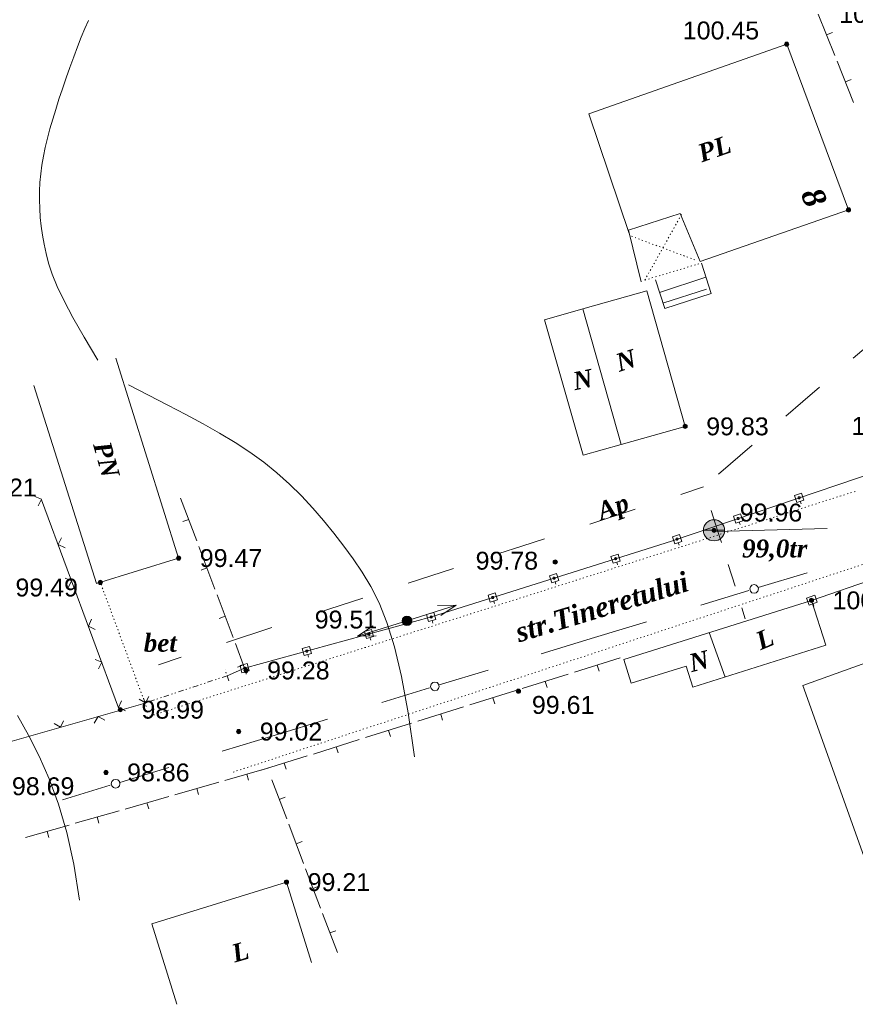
# Model space of a CAD drawing. Header units: millimetres. Extents: x 9396 to 25236, y 15106 to 31102.
# Tile 132 of 256: x 11527 to 11606, y 16084 to 16177. Entities that reach past the tile are written whole.
import ezdxf
from ezdxf.enums import TextEntityAlignment as Align

# ---------------------------------------------------------------- set-up
doc = ezdxf.new("R2010")
doc.units = ezdxf.units.MM
for name, pattern in [('DIVIDE', [1.25, 0.5, -0.25, 0, -0.25, 0, -0.25]), ('DOT', [0.25, 0, -0.25]), ('HIDDEN', [0.375, 0.25, -0.125])]:
    doc.linetypes.add(name, pattern=pattern)
for name, color, linetype, lineweight, true_color in [('1001010', 7, 'Continuous', 9, 0x000000), ('10010110', 7, 'Continuous', 20, 0xa25100), ('1060000', 7, 'Continuous', 9, 0x000000), ('1070000', 7, 'DOT', 9, 0x000000), ('2030012', 7, 'Continuous', 9, 0x000000), ('21100200', 7, 'HIDDEN', 0, 0x800080), ('3000105', 7, 'DIVIDE', 9, 0x000000), ('3000130', 7, 'Continuous', 9, 0x000000), ('3000220', 7, 'Continuous', 9, 0x000000), ('3000260', 7, 'Continuous', 9, 0x000000), ('5010210', 7, 'Continuous', 20, 0x008000), ('5010420', 7, 'Continuous', 9, 0x000000), ('6011210', 1, 'Continuous', 9, 0xff0000), ('9010120', 7, 'Continuous', 20, 0x000000)]:
    doc.layers.add(name, color=color, linetype=linetype, lineweight=lineweight, true_color=true_color)
doc.styles.add('10', font='timesbi.ttf', dxfattribs={"height": 0.001481})
doc.styles.add('12', font='timesbi.ttf', dxfattribs={"height": 0.001693})
doc.styles.add('2', font='timesbi.ttf', dxfattribs={"height": 0.001693})
doc.styles.add('3', font='timesbi.ttf', dxfattribs={"height": 0.001693})
doc.styles.add('9', font='timesbi.ttf', dxfattribs={"height": 0.001693})
doc.styles.add('F2', font='arial.ttf', dxfattribs={"height": 0.001693})

# ---------------------------------------------------------------- blocks, each defined once
blk = doc.blocks.new('SYMBOL5010420')
at = {"true_color": 0xffffff}
h = blk.add_hatch(color=7, dxfattribs=at)
edge = h.paths.add_edge_path()
edge.add_arc((0, 0), 0.5, 0, 360)
at = {"color": 18, "linetype": 'Continuous', "lineweight": 9, "true_color": 0x000000, "flags": 128}
blk.add_lwpolyline([(-0.5, 0), (0.5, 0)], dxfattribs=at)
at = {"color": 18, "linetype": 'Continuous', "lineweight": 9, "true_color": 0x000000}
blk.add_circle((0, 0), 0.5, dxfattribs=at)
blk = doc.blocks.new('SYMBOL2030012')
at = {"true_color": 0xffffff}
h = blk.add_hatch(color=7, dxfattribs=at)
edge = h.paths.add_edge_path()
edge.add_arc((0, 0), 0.225, 0, 360)
at = {"true_color": 0x000000}
h = blk.add_hatch(color=18, dxfattribs=at)
edge = h.paths.add_edge_path()
edge.add_arc((0, 0), 0.05, 0, 360)
at = {"color": 18, "linetype": 'Continuous', "lineweight": 0, "true_color": 0x000000}
for radius in [0.225, 0.05]:
    blk.add_circle((0, 0), radius, dxfattribs=at)
blk = doc.blocks.new('SYMBOL21100200')
at = {"true_color": 0x800080}
h = blk.add_hatch(color=216, dxfattribs=at)
edge = h.paths.add_edge_path()
edge.add_arc((0, 0), 0.1, 0, 360)
at = {"color": 216, "linetype": 'Continuous', "lineweight": 0, "true_color": 0x800080}
blk.add_circle((0, 0), 0.1, dxfattribs=at)

msp = doc.modelspace()

# ---------------------------------------------------------------- linework, layer by layer
at = {"layer": '1001010', "color": 253}
for p, q in [((11602.992, 16117.753, 19.414), (11601.647, 16122.009, 19.414)), ((11593.466, 16114.744, 23.183), (11591.97, 16118.953, 19.414)), ((11554.288, 16087.705, 22.593), (11551.929, 16095.328, 22.593))]:
    msp.add_line(p, q, dxfattribs=at)
for points in [[(11605.157, 16158.98, 16.993), (11599.299, 16174.673, 16.993), (11580.56, 16168.075, 16.993), (11584.392, 16156.742, 16.993)], [(11585.528, 16152.161, 16.993), (11584.312, 16157.062, 16.993), (11589.22, 16158.639, 16.993), (11591.113, 16154.085, 16.993), (11605.157, 16158.98, 16.993)], [(11589.68, 16138.483, 29.664), (11586.042, 16151.32, 29.664), (11579.983, 16149.603, 29.664)], [(11579.983, 16149.603, 29.664), (11576.373, 16148.58, 29.664), (11580.01, 16135.743, 29.664), (11583.621, 16136.766, 29.664)], [(11579.983, 16149.603, 29.664), (11583.621, 16136.766, 29.664), (11589.68, 16138.483, 29.664)], [(11535.759, 16144.937, 16.894), (11541.711, 16126.012, 16.894), (11533.94, 16123.594, 16.894), (11527.988, 16142.349, 16.894)], [(11627.539, 16102.297, 13.945), (11620.296, 16122.549, 13.945), (11610.231, 16118.95, 13.945), (11610.748, 16117.504, 13.945), (11600.818, 16113.953, 13.945)], [(11601.647, 16122.009, 19.414), (11583.877, 16116.396, 19.414), (11584.585, 16114.155, 19.414), (11589.772, 16115.793, 19.414), (11590.408, 16113.778, 19.414), (11602.992, 16117.753, 19.414)], [(11600.818, 16113.953, 13.945), (11607.543, 16095.146, 13.945), (11627.539, 16102.297, 13.945)], [(11551.929, 16095.328, 22.593), (11539.179, 16091.381, 22.593), (11541.538, 16083.758, 22.593)]]:
    msp.add_polyline3d(points, dxfattribs=at)
at = {"layer": '10010110'}
for points in [[(11534.069, 16144.757, 27.667), (11532.748, 16146.927, 27.667), (11531.688, 16148.783, 27.667), (11530.856, 16150.37, 27.667), (11530.219, 16151.729, 27.667), (11529.744, 16152.904, 27.667), (11529.399, 16153.936, 27.667), (11529.149, 16154.869, 27.667), (11528.963, 16155.744, 27.667), (11528.813, 16156.599, 27.667), (11528.694, 16157.442, 27.667), (11528.606, 16158.275, 27.667), (11528.55, 16159.101, 27.667), (11528.527, 16159.923, 27.667), (11528.536, 16160.743, 27.667), (11528.579, 16161.564, 27.667), (11528.655, 16162.387, 27.667), (11528.766, 16163.217, 27.667), (11528.909, 16164.055, 27.667), (11529.083, 16164.906, 27.667), (11529.288, 16165.772, 27.667), (11529.521, 16166.658, 27.667), (11529.78, 16167.567, 27.667), (11530.065, 16168.502, 27.667), (11530.374, 16169.466, 27.667), (11530.705, 16170.461, 27.667), (11531.052, 16171.472, 27.667), (11531.41, 16172.481, 27.667), (11531.774, 16173.473, 27.667), (11532.136, 16174.43, 27.667), (11532.493, 16175.334, 27.667), (11532.837, 16176.17, 27.667), (11533.164, 16176.919, 27.667)], [(11564.059, 16107.189, 20.078), (11563.461, 16111.357, 25.088), (11562.825, 16114.795, 28.853), (11562.151, 16117.608, 31.55), (11561.441, 16119.9, 33.359), (11560.694, 16121.774, 34.456), (11559.91, 16123.335, 35.019), (11559.09, 16124.686, 35.226), (11558.234, 16125.931, 35.256), (11557.342, 16127.156, 35.256), (11556.41, 16128.373, 35.256), (11555.434, 16129.574, 35.256), (11554.411, 16130.752, 35.256), (11553.337, 16131.9, 35.256), (11552.207, 16133.01, 35.256), (11551.018, 16134.077, 35.256), (11549.765, 16135.091, 35.256), (11548.445, 16136.051, 35.256), (11547.054, 16136.968, 35.256), (11545.586, 16137.856, 35.256), (11544.038, 16138.731, 35.256), (11542.404, 16139.608, 35.256), (11540.681, 16140.503, 35.256), (11538.863, 16141.43, 35.256), (11536.947, 16142.405, 35.256)], [(11532.306, 16093.618, 35.256), (11531.782, 16097.016, 35.256), (11531.12, 16100.031, 35.256), (11530.339, 16102.711, 35.256), (11529.461, 16105.107, 35.256), (11528.504, 16107.27, 35.256), (11527.49, 16109.249, 35.256), (11526.438, 16111.094, 35.256)]]:
    msp.add_polyline3d(points, dxfattribs=at)
at = {"layer": '1060000', "color": 253}
for p, q in [((11587.259, 16151.173, 29.664), (11591.644, 16152.623, 29.664)), ((11587.585, 16150.154, 29.664), (11591.714, 16151.474, 29.664)), ((11592.452, 16128.518, 23.197), (11603.133, 16128.802, 15.987))]:
    msp.add_line(p, q, dxfattribs=at)
msp.add_polyline3d([(11586.884, 16152.346, 29.664), (11587.748, 16149.644, 29.664), (11592.147, 16151.051, 29.664), (11591.22, 16153.95, 29.664)], dxfattribs=at)
at = {"layer": '1070000', "color": 253}
for p, q in [((11585.867, 16152.335, 29.664), (11589.39, 16158.641, 29.664)), ((11590.603, 16154.249, 42.336), (11584.441, 16156.544, 16.993)), ((11585.867, 16152.335, 35.841), (11591.22, 16153.95, 35.841)), ((11605.778, 16132.331, 17.991), (11538.705, 16110.958, 12.143)), ((11546.872, 16105.745, 15.067), (11611.324, 16126.999, 15.067)), ((11538.525, 16112.279, 29.664), (11534.296, 16123.705, 16.894))]:
    msp.add_line(p, q, dxfattribs=at)
at = {"layer": '3000105', "color": 253}
for p, q in [((11546.296, 16114.867, 13.116), (11538.525, 16112.279, 8.256)), ((11546.454, 16114.392, 10.686), (11546.106, 16115.436, 10.686)), ((11538.367, 16112.753, 10.686), (11538.715, 16111.71, 10.686))]:
    msp.add_line(p, q, dxfattribs=at)
at = {"layer": '3000130', "color": 253}
for p, q in [((11600.671, 16131.157, 6.625), (11600.591, 16131.397, 6.625)), ((11594.891, 16129.197, 6.625), (11594.811, 16129.437, 6.625)), ((11621.361, 16128.829, 15.789), (11601.647, 16122.009, 16.894)), ((11589.111, 16127.237, 6.625), (11589.031, 16127.477, 6.625)), ((11583.281, 16125.387, 6.625), (11583.201, 16125.617, 6.625)), ((11577.451, 16123.547, 6.625), (11577.381, 16123.777, 6.625)), ((11571.631, 16121.707, 6.625), (11571.561, 16121.937, 6.625)), ((11601.881, 16121.457, 16.342), (11601.801, 16121.697, 16.342)), ((11565.791, 16119.857, 6.625), (11565.721, 16120.097, 6.625)), ((11559.901, 16118.247, 6.625), (11559.831, 16118.487, 6.625)), ((11554.011, 16116.627, 6.625), (11553.941, 16116.867, 6.625)), ((11548.121, 16115.017, 6.625), (11548.061, 16115.257, 6.625))]:
    msp.add_line(p, q, dxfattribs=at)
msp.add_polyline3d([(11617.833, 16137.601, 6.625), (11588.388, 16127.627, 6.625), (11565.672, 16120.449, 6.625), (11547.964, 16115.592, 6.625)], dxfattribs=at)
for points in [[(11600.711, 16132.167, 6.625), (11600.031, 16131.937, 6.625), (11600.261, 16131.277, 6.625), (11600.931, 16131.507, 6.625), (11600.711, 16132.167, 6.625)], [(11600.481, 16131.627, 6.625), (11600.531, 16131.637, 6.625), (11600.571, 16131.677, 6.625), (11600.581, 16131.727, 6.625), (11600.571, 16131.777, 6.625), (11600.531, 16131.807, 6.625), (11600.481, 16131.827, 6.625), (11600.431, 16131.807, 6.625), (11600.391, 16131.777, 6.625), (11600.381, 16131.727, 6.625), (11600.391, 16131.677, 6.625), (11600.431, 16131.637, 6.625), (11600.481, 16131.627, 6.625)], [(11594.921, 16130.207, 6.625), (11594.251, 16129.987, 6.625), (11594.471, 16129.317, 6.625), (11595.151, 16129.547, 6.625), (11594.921, 16130.207, 6.625)], [(11594.701, 16129.667, 6.625), (11594.751, 16129.677, 6.625), (11594.791, 16129.717, 6.625), (11594.801, 16129.767, 6.625), (11594.791, 16129.817, 6.625), (11594.751, 16129.857, 6.625), (11594.701, 16129.867, 6.625), (11594.651, 16129.857, 6.625), (11594.611, 16129.817, 6.625), (11594.601, 16129.767, 6.625), (11594.611, 16129.717, 6.625), (11594.651, 16129.677, 6.625), (11594.701, 16129.667, 6.625)], [(11589.141, 16128.247, 6.625), (11588.471, 16128.027, 6.625), (11588.691, 16127.357, 6.625), (11589.361, 16127.587, 6.625), (11589.141, 16128.247, 6.625)], [(11588.921, 16127.707, 6.625), (11588.971, 16127.717, 6.625), (11589.001, 16127.757, 6.625), (11589.021, 16127.807, 6.625), (11589.001, 16127.857, 6.625), (11588.971, 16127.897, 6.625), (11588.921, 16127.907, 6.625), (11588.861, 16127.897, 6.625), (11588.831, 16127.857, 6.625), (11588.811, 16127.807, 6.625), (11588.831, 16127.757, 6.625), (11588.861, 16127.717, 6.625), (11588.921, 16127.707, 6.625)], [(11583.331, 16126.397, 6.625), (11582.651, 16126.177, 6.625), (11582.861, 16125.517, 6.625), (11583.541, 16125.727, 6.625), (11583.331, 16126.397, 6.625)], [(11583.101, 16125.857, 6.625), (11583.151, 16125.867, 6.625), (11583.181, 16125.907, 6.625), (11583.201, 16125.957, 6.625), (11583.181, 16126.007, 6.625), (11583.151, 16126.047, 6.625), (11583.101, 16126.057, 6.625), (11583.051, 16126.047, 6.625), (11583.011, 16126.007, 6.625), (11583.001, 16125.957, 6.625), (11583.011, 16125.907, 6.625), (11583.051, 16125.867, 6.625), (11583.101, 16125.857, 6.625)], [(11577.511, 16124.557, 6.625), (11576.831, 16124.337, 6.625), (11577.041, 16123.677, 6.625), (11577.721, 16123.887, 6.625), (11577.511, 16124.557, 6.625)], [(11577.271, 16124.017, 6.625), (11577.321, 16124.027, 6.625), (11577.361, 16124.067, 6.625), (11577.381, 16124.117, 6.625), (11577.361, 16124.167, 6.625), (11577.321, 16124.207, 6.625), (11577.271, 16124.217, 6.625), (11577.221, 16124.207, 6.625), (11577.191, 16124.167, 6.625), (11577.171, 16124.117, 6.625), (11577.191, 16124.067, 6.625), (11577.221, 16124.027, 6.625), (11577.271, 16124.017, 6.625)], [(11571.691, 16122.717, 6.625), (11571.011, 16122.507, 6.625), (11571.221, 16121.837, 6.625), (11571.901, 16122.047, 6.625), (11571.691, 16122.717, 6.625)], [(11571.451, 16122.177, 6.625), (11571.501, 16122.187, 6.625), (11571.541, 16122.227, 6.625), (11571.551, 16122.277, 6.625), (11571.541, 16122.327, 6.625), (11571.501, 16122.367, 6.625), (11571.451, 16122.377, 6.625), (11571.401, 16122.367, 6.625), (11571.361, 16122.327, 6.625), (11571.351, 16122.277, 6.625), (11571.361, 16122.227, 6.625), (11571.401, 16122.187, 6.625), (11571.451, 16122.177, 6.625)], [(11601.961, 16122.487, 16.342), (11601.191, 16122.227, 16.342), (11601.421, 16121.557, 16.342), (11602.191, 16121.827, 16.342), (11601.961, 16122.487, 16.342)], [(11601.691, 16121.917, 16.342), (11601.741, 16121.927, 16.342), (11601.781, 16121.967, 16.342), (11601.801, 16122.027, 16.342), (11601.781, 16122.077, 16.342), (11601.741, 16122.117, 16.342), (11601.691, 16122.137, 16.342), (11601.631, 16122.117, 16.342), (11601.601, 16122.077, 16.342), (11601.581, 16122.027, 16.342), (11601.601, 16121.967, 16.342), (11601.631, 16121.927, 16.342), (11601.691, 16121.917, 16.342)], [(11565.881, 16120.867, 6.625), (11565.191, 16120.677, 6.625), (11565.381, 16120.007, 6.625), (11566.071, 16120.197, 6.625), (11565.881, 16120.867, 6.625)], [(11565.631, 16120.337, 6.625), (11565.681, 16120.347, 6.625), (11565.721, 16120.387, 6.625), (11565.731, 16120.437, 6.625), (11565.721, 16120.487, 6.625), (11565.681, 16120.527, 6.625), (11565.631, 16120.537, 6.625), (11565.581, 16120.527, 6.625), (11565.541, 16120.487, 6.625), (11565.531, 16120.437, 6.625), (11565.541, 16120.387, 6.625), (11565.581, 16120.347, 6.625), (11565.631, 16120.337, 6.625)], [(11559.991, 16119.257, 6.625), (11559.301, 16119.067, 6.625), (11559.491, 16118.387, 6.625), (11560.181, 16118.577, 6.625), (11559.991, 16119.257, 6.625)], [(11559.741, 16118.717, 6.625), (11559.791, 16118.737, 6.625), (11559.831, 16118.767, 6.625), (11559.841, 16118.827, 6.625), (11559.831, 16118.877, 6.625), (11559.791, 16118.907, 6.625), (11559.741, 16118.927, 6.625), (11559.691, 16118.907, 6.625), (11559.651, 16118.877, 6.625), (11559.641, 16118.827, 6.625), (11559.651, 16118.767, 6.625), (11559.691, 16118.737, 6.625), (11559.741, 16118.717, 6.625)], [(11554.101, 16117.637, 6.625), (11553.421, 16117.447, 6.625), (11553.601, 16116.777, 6.625), (11554.291, 16116.967, 6.625), (11554.101, 16117.637, 6.625)], [(11553.851, 16117.107, 6.625), (11553.901, 16117.117, 6.625), (11553.941, 16117.157, 6.625), (11553.951, 16117.207, 6.625), (11553.941, 16117.257, 6.625), (11553.901, 16117.297, 6.625), (11553.851, 16117.307, 6.625), (11553.801, 16117.297, 6.625), (11553.761, 16117.257, 6.625), (11553.751, 16117.207, 6.625), (11553.761, 16117.157, 6.625), (11553.801, 16117.117, 6.625), (11553.851, 16117.107, 6.625)], [(11548.211, 16116.027, 6.625), (11547.531, 16115.837, 6.625), (11547.711, 16115.157, 6.625), (11548.401, 16115.347, 6.625), (11548.211, 16116.027, 6.625)], [(11547.961, 16115.487, 6.625), (11548.011, 16115.507, 6.625), (11548.051, 16115.537, 6.625), (11548.061, 16115.587, 6.625), (11548.051, 16115.647, 6.625), (11548.011, 16115.677, 6.625), (11547.961, 16115.697, 6.625), (11547.911, 16115.677, 6.625), (11547.881, 16115.647, 6.625), (11547.861, 16115.587, 6.625), (11547.881, 16115.537, 6.625), (11547.911, 16115.507, 6.625), (11547.961, 16115.487, 6.625)]]:
    msp.add_polyline3d(points, close=True, dxfattribs=at)
at = {"layer": '3000220', "color": 253}
for p, q in [((11602.281, 16177.527, 6.625), (11603.861, 16173.607, 6.625)), ((11603.071, 16175.567, 6.625), (11603.631, 16175.787, 6.625)), ((11604.071, 16173.067, 6.625), (11605.641, 16169.137, 6.625)), ((11604.861, 16171.107, 6.625), (11605.411, 16171.327, 6.625)), ((11543.421, 16127.657, 6.625), (11541.901, 16131.697, 6.625)), ((11542.661, 16129.677, 6.625), (11542.101, 16129.467, 6.625)), ((11545.151, 16123.067, 6.625), (11543.631, 16127.107, 6.625)), ((11544.391, 16125.087, 6.625), (11543.831, 16124.877, 6.625)), ((11546.881, 16118.477, 6.625), (11545.361, 16122.517, 6.625)), ((11546.121, 16120.497, 6.625), (11545.551, 16120.287, 6.625)), ((11583.541, 16116.567, 32.939), (11579.191, 16115.197, 32.939)), ((11547.841, 16115.907, 6.625), (11547.281, 16115.697, 6.625)), ((11581.361, 16115.877, 32.939), (11581.541, 16115.307, 32.939)), ((11578.591, 16115.017, 32.939), (11574.241, 16113.657, 32.939)), ((11576.421, 16114.337, 32.939), (11576.601, 16113.757, 32.939)), ((11573.651, 16113.467, 32.939), (11569.301, 16112.107, 32.939)), ((11571.471, 16112.787, 32.939), (11571.651, 16112.217, 32.939)), ((11568.701, 16111.917, 32.939), (11564.351, 16110.557, 32.939)), ((11566.531, 16111.237, 32.939), (11566.711, 16110.667, 32.939)), ((11563.761, 16110.367, 32.939), (11559.411, 16109.007, 32.939)), ((11561.591, 16109.687, 32.939), (11561.761, 16109.117, 32.939)), ((11558.821, 16108.827, 32.939), (11554.471, 16107.457, 32.939)), ((11556.641, 16108.147, 32.939), (11556.821, 16107.567, 32.939)), ((11553.871, 16107.277, 32.939), (11549.521, 16105.917, 32.939)), ((11551.701, 16106.597, 32.939), (11551.881, 16106.027, 32.939)), ((11550.241, 16106.137, 102.614), (11546.081, 16104.947, 102.614)), ((11548.161, 16105.547, 102.614), (11548.321, 16104.967, 102.614)), ((11545.511, 16104.787, 102.614), (11541.361, 16103.597, 102.614)), ((11550.541, 16105.027, 32.939), (11551.951, 16101.307, 32.939)), ((11543.441, 16104.197, 102.614), (11543.601, 16103.617, 102.614)), ((11540.791, 16103.437, 102.614), (11536.641, 16102.247, 102.614)), ((11538.711, 16102.847, 102.614), (11538.881, 16102.267, 102.614)), ((11551.241, 16103.167, 32.939), (11551.801, 16103.377, 32.939)), ((11536.071, 16102.087, 102.614), (11531.911, 16100.897, 102.614)), ((11531.351, 16100.737, 102.614), (11527.191, 16099.547, 102.614)), ((11533.991, 16101.497, 102.614), (11534.161, 16100.917, 102.614)), ((11552.141, 16100.807, 32.939), (11553.541, 16097.097, 32.939)), ((11529.271, 16100.137, 102.614), (11529.431, 16099.567, 102.614)), ((11552.841, 16098.947, 32.939), (11553.401, 16099.167, 32.939)), ((11553.741, 16096.587, 32.939), (11555.141, 16092.877, 32.939)), ((11554.441, 16094.737, 32.939), (11555.001, 16094.947, 32.939)), ((11555.331, 16092.367, 32.939), (11556.741, 16088.657, 32.939)), ((11556.041, 16090.517, 32.939), (11556.601, 16090.727, 32.939))]:
    msp.add_line(p, q, dxfattribs=at)
msp.add_polyline3d([(11546.291, 16114.867, 6.625), (11547.961, 16115.587, 6.625), (11547.081, 16117.927, 6.625)], dxfattribs=at)
at = {"layer": '3000260', "color": 253}
for p, q in [((11536.023, 16111.847, 36.931), (11528.737, 16131.529, 8.256)), ((11501.788, 16101.773, 8.256), (11538.525, 16112.279, 8.256))]:
    msp.add_line(p, q, dxfattribs=at)
for points in [[(11528.411, 16130.967, 22.593), (11528.721, 16131.587, 22.593), (11528.091, 16131.837, 22.593)], [(11530.961, 16126.977, 22.593), (11530.301, 16127.297, 22.593), (11530.601, 16127.937, 22.593)], [(11531.271, 16123.247, 22.593), (11531.571, 16123.867, 22.593), (11530.951, 16124.117, 22.593)], [(11533.811, 16119.257, 22.593), (11533.161, 16119.577, 22.593), (11533.461, 16120.217, 22.593)], [(11534.121, 16115.537, 22.593), (11534.431, 16116.147, 22.593), (11533.801, 16116.397, 22.593)], [(11537.981, 16112.647, 8.256), (11538.581, 16112.297, 8.256), (11538.891, 16112.907, 8.256)], [(11536.671, 16111.537, 22.593), (11536.021, 16111.857, 22.593), (11536.311, 16112.507, 22.593)], [(11533.721, 16110.387, 8.256), (11534.091, 16111.007, 8.256), (11534.721, 16110.677, 8.256)], [(11529.911, 16110.337, 8.256), (11530.511, 16109.987, 8.256), (11530.821, 16110.597, 8.256)]]:
    msp.add_polyline3d(points, dxfattribs=at)
at = {"layer": '5010210'}
for p, q in [((11605.611, 16144.937, 15.987), (11608.801, 16147.687, 15.987)), ((11602.411, 16142.197, 15.987), (11600.821, 16140.827, 15.987)), ((11600.821, 16140.827, 15.987), (11599.221, 16139.457, 15.987)), ((11592.831, 16133.967, 15.987), (11596.031, 16136.707, 15.987)), ((11589.261, 16132.037, 15.987), (11591.411, 16132.747, 15.987)), ((11584.961, 16130.637, 15.987), (11580.661, 16129.237, 15.987)), ((11592.141, 16130.527, 15.987), (11592.791, 16128.517, 15.987)), ((11574.201, 16127.137, 15.987), (11576.351, 16127.837, 15.987)), ((11593.111, 16127.487, 15.987), (11592.791, 16128.517, 15.987)), ((11572.051, 16126.437, 15.987), (11574.201, 16127.137, 15.987)), ((11567.751, 16125.037, 15.987), (11563.451, 16123.627, 15.987)), ((11593.761, 16125.417, 15.987), (11594.411, 16123.347, 15.987)), ((11557.001, 16121.527, 15.987), (11559.151, 16122.227, 15.987)), ((11554.851, 16120.827, 15.987), (11557.001, 16121.527, 15.987)), ((11595.381, 16120.247, 15.987), (11595.061, 16121.287, 15.987)), ((11550.551, 16119.427, 15.987), (11546.241, 16118.027, 15.987)), ((11539.791, 16115.917, 15.987), (11541.941, 16116.627, 15.987))]:
    msp.add_line(p, q, dxfattribs=at)
at = {"layer": '6011210'}
for p, q in [((11563.337, 16120.072, 17.51), (11568.003, 16121.569, 17.51)), ((11563.337, 16120.072, 14.997), (11558.653, 16118.632, 14.997))]:
    msp.add_line(p, q, dxfattribs=at)
for points in [[(11566.232, 16121.525, 17.51), (11568.003, 16121.569, 17.51), (11568.003, 16121.569, 17.51), (11566.537, 16120.573, 17.51)], [(11560.425, 16118.654, 14.997), (11558.653, 16118.632, 14.997), (11558.653, 16118.632, 14.997), (11560.132, 16119.61, 14.997)]]:
    msp.add_polyline3d(points, dxfattribs=at)
at = {"layer": '9010120', "color": 253}
for p, q in [((11601.251, 16124.627, 16.319), (11596.611, 16123.217, 16.319)), ((11595.711, 16122.937, 16.319), (11591.171, 16121.557, 16.319)), ((11581.091, 16118.477, 16.319), (11586.031, 16119.987, 16.319)), ((11576.051, 16116.947, 16.319), (11581.091, 16118.477, 16.319)), ((11571.021, 16115.407, 16.319), (11566.381, 16113.997, 16.319)), ((11565.471, 16113.717, 16.319), (11560.941, 16112.337, 16.319)), ((11550.861, 16109.257, 16.319), (11555.801, 16110.767, 16.319)), ((11545.821, 16107.727, 16.319), (11550.861, 16109.257, 16.319)), ((11540.781, 16106.187, 16.319), (11536.141, 16104.777, 16.319)), ((11535.241, 16104.497, 16.319), (11530.701, 16103.117, 16.319))]:
    msp.add_line(p, q, dxfattribs=at)
for points in [[(11596.211, 16122.677, 16.319), (11596.421, 16122.737, 16.319), (11596.571, 16122.887, 16.319), (11596.621, 16123.087, 16.319), (11596.571, 16123.297, 16.319), (11596.421, 16123.447, 16.319), (11596.211, 16123.497, 16.319), (11596.011, 16123.447, 16.319), (11595.861, 16123.297, 16.319), (11595.801, 16123.087, 16.319), (11595.861, 16122.887, 16.319), (11596.011, 16122.737, 16.319), (11596.211, 16122.677, 16.319)], [(11565.981, 16113.457, 16.319), (11566.181, 16113.517, 16.319), (11566.331, 16113.667, 16.319), (11566.391, 16113.867, 16.319), (11566.331, 16114.077, 16.319), (11566.181, 16114.227, 16.319), (11565.981, 16114.277, 16.319), (11565.771, 16114.227, 16.319), (11565.621, 16114.077, 16.319), (11565.571, 16113.867, 16.319), (11565.621, 16113.667, 16.319), (11565.771, 16113.517, 16.319), (11565.981, 16113.457, 16.319)], [(11535.741, 16104.237, 16.319), (11535.951, 16104.297, 16.319), (11536.101, 16104.447, 16.319), (11536.151, 16104.647, 16.319), (11536.101, 16104.857, 16.319), (11535.951, 16105.007, 16.319), (11535.741, 16105.057, 16.319), (11535.541, 16105.007, 16.319), (11535.391, 16104.857, 16.319), (11535.331, 16104.647, 16.319), (11535.391, 16104.447, 16.319), (11535.541, 16104.297, 16.319), (11535.741, 16104.237, 16.319)]]:
    msp.add_polyline3d(points, close=True, dxfattribs=at)

# ---------------------------------------------------------------- block references
at = {"layer": '2030012', "color": 253, "xscale": 2, "yscale": 2, "zscale": 2}
msp.add_blockref('SYMBOL2030012', (11563.337, 16120.072, 17.108), dxfattribs=at)
at = {"layer": '21100200', "xscale": 2, "yscale": 2, "zscale": 2}
for p in [(11599.299, 16174.673, 200.9), (11605.157, 16158.98, 200.16), (11589.68, 16138.483, 199.66), (11592.416, 16128.642, 199.915), (11541.711, 16126.012, 198.94), (11577.378, 16125.644, 199.56), (11534.296, 16123.705, 198.98), (11601.647, 16122.009, 200.14), (11563.337, 16120.072, 199.02), (11548.092, 16115.371, 198.568), (11573.89, 16113.409, 199.22), (11536.193, 16111.654, 197.979), (11547.396, 16109.585, 198.035), (11534.83, 16105.715, 197.713), (11551.929, 16095.328, 198.42)]:
    msp.add_blockref('SYMBOL21100200', p, dxfattribs=at)
at = {"layer": '5010420', "color": 253, "xscale": 2, "yscale": 2, "zscale": 2}
msp.add_blockref('SYMBOL5010420', (11592.416, 16128.642, 16.827), dxfattribs=at)

# ---------------------------------------------------------------- texts
at = {"layer": '1001010', "color": 253, "style": '9'}
for s, rotation, p in [('PL', 19.1, (11590.975, 16164.271, 16.993)), ('N', 18.1, (11583.191, 16144.442, 29.664)), ('N', 11.4, (11579.077, 16142.733, 29.664)), ('PN', 285.7, (11534.41, 16136.985, 16.894)), ('L', 22.6, (11596.5, 16118.061, 19.414)), ('N', 14.1, (11590.098, 16116.028, 21.298)), ('L', 15.9, (11546.794, 16088.523, 22.593))]:
    msp.add_text(s, height=1.693, rotation=rotation, dxfattribs=at).set_placement(p, align=Align.MIDDLE_LEFT)
at = {"layer": '1001010', "color": 1, "true_color": 0xff0000, "style": '10'}
msp.add_text('8', height=2.126, rotation=292.5, dxfattribs=at).set_placement((11601.579, 16160.908, 16.993), align=Align.MIDDLE_LEFT)
at = {"layer": '1070000', "color": 253, "style": '2'}
msp.add_text('str.Tineretului', height=1.87877, rotation=16.9, dxfattribs=at).set_placement((11573.681, 16118.924, 15.067), align=Align.MIDDLE_LEFT)
msp.add_text('bet', height=1.693, dxfattribs=at).set_placement((11538.411, 16117.992, 23.279), align=Align.MIDDLE_LEFT)
at = {"layer": '21100200', "color": 253, "style": 'F2'}
for s, p in [('100.49', (11604.278, 16177.537, 200.98)), ('100.45', (11589.459, 16175.973, 12.62)), ('99.83', (11591.68, 16138.483, 199.66)), ('100.16', (11605.444, 16138.524, 200.32)), ('98.21', (11522.352, 16132.694, 196.42)), ('99.96', (11594.856, 16130.322, 16.495)), ('99.47', (11543.711, 16126.012, 198.94)), ('99.78', (11569.838, 16125.764, 199.56)), ('99.49', (11526.256, 16123.225, 198.98)), ('100.07', (11603.647, 16122.009, 200.14)), ('99.51', (11554.597, 16120.192, 199.02)), ('99.28', (11550.092, 16115.371, 198.568)), ('99.61', (11575.17, 16112.109, 199.22)), ('98.99', (11538.193, 16111.654, 197.979)), ('99.02', (11549.396, 16109.585, 198.035)), ('98.86', (11536.83, 16105.715, 197.713)), ('98.69', (11525.919, 16104.407, 197.375)), ('99.21', (11553.929, 16095.328, 198.42))]:
    msp.add_text(s, height=1.693, dxfattribs=at).set_placement(p, align=Align.MIDDLE_LEFT)
at = {"layer": '5010210', "color": 253, "style": '3'}
msp.add_text('Ap', height=1.693, rotation=20.2, dxfattribs=at).set_placement((11581.441, 16130.352, 15.987), align=Align.MIDDLE_LEFT)
at = {"layer": '5010420', "color": 253, "style": '12'}
msp.add_text('99,0tr', height=1.693, dxfattribs=at).set_placement((11595.076, 16126.922, 16.827), align=Align.MIDDLE_LEFT)

doc.saveas('drawing.dxf')
